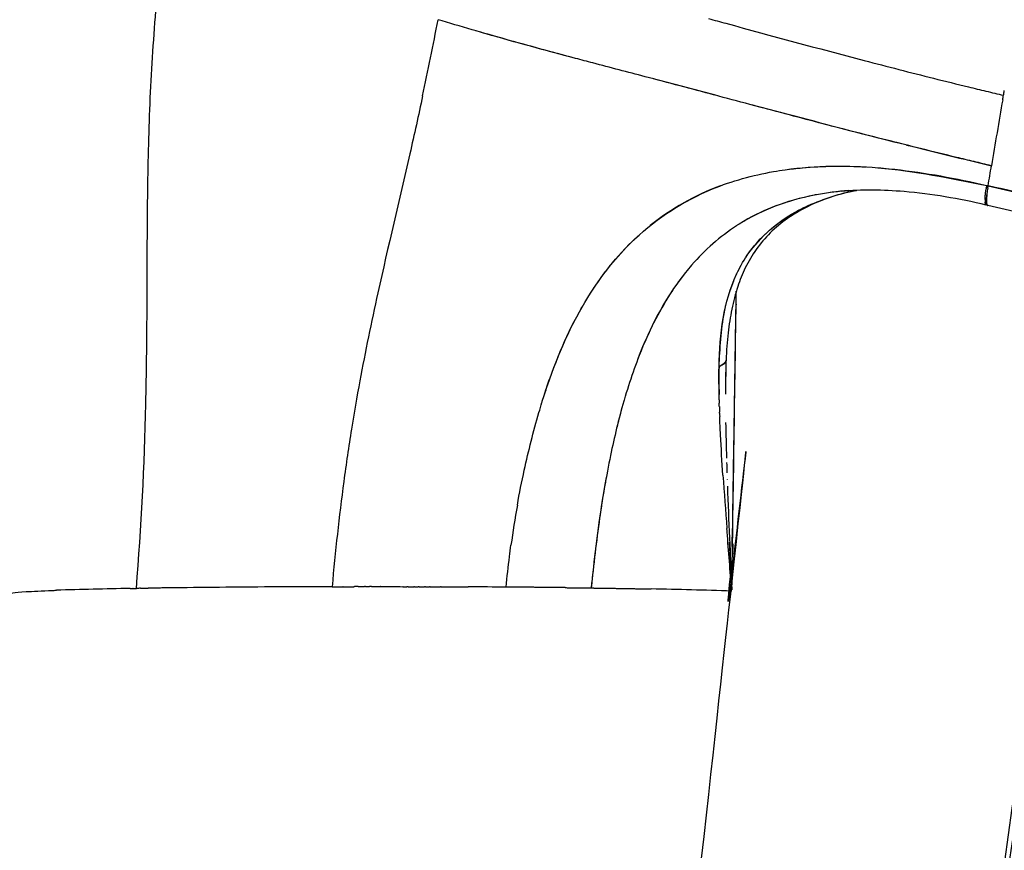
# Model space of a CAD drawing. Header units: millimetres. Extents: x 0 to 1905, y 0 to 2577.
# Tile 45 of 70: x 1255 to 1308, y 1859 to 1903. Entities that reach past the tile are written whole.
import ezdxf

# ---------------------------------------------------------------- set-up
doc = ezdxf.new("R2010")
doc.units = ezdxf.units.MM
doc.header["$MEASUREMENT"] = 0
doc.layers.add('Crea2D$visibili$linee', color=7, linetype='Continuous', true_color=0x000000)

msp = doc.modelspace()

# ---------------------------------------------------------------- linework, layer by layer
at = {"layer": 'Crea2D$visibili$linee'}
for p, q in [((1275.356, 1872.956), (1275.359, 1872.956)), ((1281.767, 1872.93), (1281.774, 1872.93))]:
    msp.add_line(p, q, dxfattribs=at)
for centre, radius, start, end in [((1096.935, 1937.868), 184.169, 347.89221, 349.18864), ((1749.288, 1822.178), 447.855, 170.11815, 170.57726), ((1519.967, 2777.259), 907.002, 256.154589, 256.450787), ((1297.688, 1881.67), 13.604, 110.3439, 128.6426), ((1433.287, 2428.419), 548.652, 256.71619, 256.72439), ((1300.842, 1879.31), 14.891, 93.9246, 100.5815), ((1300.798, 1879.142), 15.05, 95.2215, 98.2254), ((1308.447, 1893.663), 1.315, 178.6656, 184.8395), ((1301.355, 1885.23), 8.934, 115.5515, 119.1508), ((1299.913, 1886.879), 6.715, 149.7847, 153.8647), ((1301.051, 1881.859), 12.732, 139.1883, 141.4917), ((1300.552, 1886.538), 7.438, 154.7849, 154.8983), ((1301.201, 1886.27), 8.14, 157.9605, 162.2508), ((-51703.155, 2671.463), 53002.743, 359.1366012, 359.1538851), ((1332.046, 1883.571), 38.817, 177.7556, 179.0994), ((1335.887, 1884.056), 43.01, 179.1038, 181.0806), ((1388.998, 1882.625), 95.774, 178.63621, 179.61258), ((1087.562, 1886.696), 174.664, 355.45784, 358.7012), ((1325.421, 1872.145), 39.141, 164.9102, 166.1502), ((1450.279, 1884.453), 157.065, 180.98467, 181.68528), ((1594.168, 1899.533), 301.778, 183.916, 184.45874), ((1545.862, 1887.317), 252.691, 181.95384, 181.96069), ((1692.9, 1892.819), 399.831, 182.07487, 182.8718), ((1336.515, 1867.611), 55.296, 169.8784, 172.1325), ((1312.056, 1874.809), 18.602, 184.451, 186.244), ((1265.056, 1638.726), 234.162, 90.90961, 91.87662), ((1268.699, 1449.423), 423.499, 90.97304, 90.97507), ((1273.221, 1101.518), 771.434, 90.297243, 90.706486), ((1274.448, 903.481), 969.475, 90.13531, 90.30907), ((1274.574, 857.961), 1014.996, 90.102678, 90.103765), ((1274.582, 852.42), 1020.536, 90.069012, 90.071171), ((1274.591, 844.584), 1028.373, 90.057842, 90.068978), ((1274.584, 850.927), 1022.029, 90.054883, 90.0578), ((1274.585, 849.633), 1023.323, 90.035373, 90.03859), ((1274.585, 849.274), 1023.682, 90.018074, 90.024154), ((1274.585, 850.381), 1022.575, 89.989605, 89.990447), ((1274.594, 860.563), 1012.393, 89.922593, 89.923745), ((1274.599, 863.985), 1008.971, 89.90713, 89.911201), ((1274.609, 869.528), 1003.428, 89.888323, 89.890438), ((1274.618, 873.978), 998.978, 89.873663, 89.876834), ((1274.634, 880.941), 992.015, 89.853743, 89.856795), ((1274.649, 886.381), 986.575, 89.839827, 89.842137), ((1274.694, 901.079), 971.877, 89.805556, 89.80705), ((1274.756, 917.943), 955.013, 89.77078, 89.771511), ((1274.889, 947.495), 925.46, 89.715471, 89.717515), ((1275.094, 985.888), 887.067, 89.587913, 89.716402), ((1275.399, 1030.679), 842.275, 89.581638, 89.586748), ((1275.595, 1056.587), 816.367, 89.545436, 89.546315), ((1275.711, 1070.814), 802.139, 89.524419, 89.525679), ((1275.834, 1085.306), 787.646, 89.50315, 89.504745), ((1275.964, 1100.035), 772.917, 89.481618, 89.483498), ((1276.102, 1114.973), 757.978, 89.459812, 89.461923), ((1276.173, 1122.516), 750.435, 89.448804, 89.451008), ((1276.247, 1130.099), 742.852, 89.437725, 89.440006), ((1276.322, 1137.727), 735.223, 89.426572, 89.428913), ((1276.4, 1145.391), 727.558, 89.415344, 89.417729), ((1276.479, 1153.093), 719.856, 89.404042, 89.406451), ((1276.56, 1160.826), 712.123, 89.392662, 89.395077), ((1276.643, 1168.59), 704.358, 89.381203, 89.383605), ((1276.728, 1176.378), 696.57, 89.369665, 89.372032), ((1276.814, 1184.193), 688.754, 89.358046, 89.360357), ((1284.09, 1600.417), 272.464, 88.00893, 88.914)]:
    msp.add_arc(centre, radius, start, end, dxfattribs=at)
for points, knots in [([(1262.182, 1882.737), (1262.22, 1884.383), (1262.255, 1887.673), (1262.256, 1892.616), (1262.33, 1897.577), (1262.587, 1902.548), (1262.935, 1906.156), (1263.169, 1908.105), (1263.206, 1908.405)], [5.2784742, 5.2784742, 5.2784742, 5.2784742, 5.4177051, 5.5569401, 5.6961751, 5.8354101, 5.9746451, 6, 6, 6, 6]), ([(1292.323, 1903.381), (1292.631, 1903.297), (1295.404, 1902.541), (1299.414, 1901.454), (1303.755, 1900.337), (1305.934, 1899.798), (1307.181, 1899.497), (1307.806, 1899.348), (1308.118, 1899.274)], [-0.5312526, -0.5312526, -0.5312526, -0.5312526, -0.5, -0.25, -0.125, -0.0625, -0.03125, -0.000002, -0.000002, -0.000002, -0.000002]), ([(1285.198, 1901.25), (1283.958, 1901.581), (1281.481, 1902.254), (1279.038, 1902.961), (1277.835, 1903.322)], [0.7500084, 0.7500084, 0.7500084, 0.7500084, 0.875, 1, 1, 1, 1]), ([(1286.129, 1901.004), (1285.819, 1901.085), (1283.902, 1901.592), (1281.794, 1902.164), (1280.028, 1902.676), (1279.839, 1902.731)], [0.7187957, 0.7187957, 0.7187957, 0.7187957, 0.7500337, 0.9117036, 0.9311806, 0.9311806, 0.9311806, 0.9311806]), ([(1292.632, 1899.289), (1291.397, 1899.616), (1289.232, 1900.188), (1287.06, 1900.757), (1286.129, 1901.003)], [0.500015, 0.500015, 0.500015, 0.500015, 0.625, 0.71875, 0.71875, 0.71875, 0.71875]), ([(1302.819, 1896.635), (1302.636, 1896.68), (1301.706, 1896.911), (1299.573, 1897.449), (1296.364, 1898.296), (1292.814, 1899.243), (1290.462, 1899.866), (1289.374, 1900.152)], [0.1562621, 0.1562621, 0.1562621, 0.1562621, 0.174733, 0.2500088, 0.3719388, 0.5000179, 0.609843, 0.609843, 0.609843, 0.609843]), ([(1277.008, 1899.238), (1276.787, 1898.206), (1276.004, 1894.685), (1274.968, 1890.4), (1274.096, 1886.337), (1273.62, 1883.905), (1273.172, 1881.321), (1272.634, 1877.652), (1272.326, 1874.834), (1272.159, 1872.953)], [0, 0, 0, 0, 3.16697, 10.819386, 13.226019, 15.631984, 18.254637, 21.092327, 26.756386, 26.756386, 26.756386, 26.756386]), ([(1308.077, 1899.038), (1308.09, 1899.116), (1308.104, 1899.195), (1308.118, 1899.274), (1308.133, 1899.36), (1308.148, 1899.446), (1308.163, 1899.532)], [5.9375126, 5.9375126, 5.9375126, 5.9375126, 6, 6, 6, 6.0519507, 6.0519507, 6.0519507, 6.0519507]), ([(1307.474, 1895.5), (1307.164, 1895.574), (1306.541, 1895.721), (1305.298, 1896.021), (1303.126, 1896.553), (1299.432, 1897.49), (1296.365, 1898.3), (1294.529, 1898.786)], [0.0000182, 0.0000182, 0.0000182, 0.0000182, 0.03125, 0.0625, 0.125, 0.25, 0.435987, 0.435987, 0.435987, 0.435987]), ([(1295.801, 1895.187), (1296.009, 1895.224), (1297.858, 1895.515), (1301.703, 1895.553), (1305.286, 1894.834), (1307.221, 1894.446)], [3.7108425, 3.7108425, 3.7108425, 3.7108425, 3.7268202, 3.8525037, 4, 4, 4, 4]), ([(1296.426, 1895.285), (1296.728, 1895.327), (1298.16, 1895.491), (1299.603, 1895.501), (1300.741, 1895.438)], [0.7269223, 0.7269223, 0.7269223, 0.7269223, 0.75, 0.8359375, 0.8359375, 0.8359375, 0.8359375]), ([(1286.163, 1888.925), (1286.802, 1889.892), (1288.6, 1892.099), (1291.99, 1894.252), (1294.683, 1894.992), (1295.801, 1895.187)], [0.4140624, 0.4140624, 0.4140624, 0.4140624, 0.5, 0.625, 0.7109375, 0.7109375, 0.7109375, 0.7109375]), ([(1301.091, 1895.416), (1301.492, 1895.389), (1303.546, 1895.204), (1305.586, 1894.821), (1307.221, 1894.446)], [0.8447547, 0.8447547, 0.8447547, 0.8447547, 0.875, 1, 1, 1, 1]), ([(1347.84, 1886.263), (1344.348, 1886.865), (1336.141, 1888.338), (1324.611, 1890.592), (1314.596, 1892.739), (1309.289, 1893.967), (1307.297, 1894.428)], [3.3277099, 3.3277099, 3.3277099, 3.3277099, 3.4999031, 3.7330796, 3.8997785, 4, 4, 4, 4]), ([(1307.297, 1894.428), (1327.193, 1889.731), (1347.5, 1886.106), (1367.834, 1883.058), (1367.755, 1882.436), (1367.737, 1882.006), (1367.788, 1882.051)], [0, 0, 0, 0, 1, 1, 1, 1.945088, 1.945088, 1.945088, 1.945088]), ([(1300.259, 1894.183), (1300.211, 1894.174), (1300.164, 1894.164), (1299.824, 1894.092), (1299.535, 1894.02), (1298.686, 1893.771), (1298.138, 1893.561), (1297.624, 1893.306), (1297.435, 1893.212), (1297.067, 1893.013), (1296.38, 1892.57), (1295.612, 1891.937), (1294.85, 1891.042), (1294.458, 1890.373), (1294.29, 1890.026), (1294.212, 1889.865), (1294.067, 1889.535), (1293.803, 1888.805), (1293.546, 1887.812), (1293.342, 1886.5), (1293.279, 1885.59), (1293.26, 1885.107)], [0.786973, 0.786973, 0.786973, 0.786973, 0.938733, 0.938733, 1.877495, 1.877495, 3.737675, 3.737675, 3.737675, 4.371437, 4.992609, 6.188807, 7.346342, 8.505235, 8.505235, 8.505235, 9.042611, 9.584757, 10.832432, 12.115333, 13.564817, 13.564817, 13.564817, 13.564817]), ([(1297.975, 1893.922), (1296.556, 1893.64), (1295.131, 1893.116), (1293.869, 1892.317), (1293.821, 1892.286)], [2.2655361, 2.2655361, 2.2655361, 2.2655361, 2.3903172, 2.3952565, 2.3952565, 2.3952565, 2.3952565]), ([(1297.97, 1893.922), (1296.731, 1893.68), (1295.446, 1893.238), (1294.282, 1892.568), (1294.205, 1892.522)], [-0.734239, -0.734239, -0.734239, -0.734239, -0.625, -0.6171874, -0.6171874, -0.6171874, -0.6171874]), ([(1297.501, 1893.29), (1298.326, 1893.686), (1299.252, 1893.982), (1300.204, 1894.174), (1300.244, 1894.182)], [5.4995475, 5.4995475, 5.4995475, 5.4995475, 5.6249438, 5.6305387, 5.6305387, 5.6305387, 5.6305387]), ([(1307.195, 1893.392), (1305.738, 1893.737), (1304.264, 1893.989), (1302.8, 1894.113), (1301.669, 1894.209), (1300.525, 1894.23), (1299.429, 1894.129)], [0.0086, 0.0086, 0.0086, 0.0086, 4.574333, 4.574333, 4.574333, 8.115711, 8.115711, 8.115711, 8.115711]), ([(1367.778, 1882.046), (1362.662, 1882.81), (1357.548, 1883.611), (1347.342, 1885.3), (1342.245, 1886.19), (1327.121, 1888.991), (1317.144, 1891.052), (1307.278, 1893.372)], [0, 0, 0, 0, 15.556468, 15.556468, 31.121101, 31.121101, 61.899258, 61.899258, 61.899258, 61.899258]), ([(1240.813, 1519.497), (1236.881, 1519.497), (1232.948, 1519.497), (1229.015, 1519.497), (1237.65, 1637.191), (1246.284, 1754.885), (1254.919, 1872.578), (1254.932, 1872.593), (1254.982, 1872.607), (1255.065, 1872.62)], [0, 0, 0, 0, 11.798064, 11.798064, 11.798064, 12.798064, 12.798064, 12.798064, 12.916341, 12.916341, 12.916341, 12.916341]), ([(1293.852, 1889.769), (1294.208, 1890.506), (1295.086, 1891.76), (1296.375, 1892.686), (1297.002, 1893.033)], [5.2543468, 5.2543468, 5.2543468, 5.2543468, 5.3751864, 5.4738588, 5.4738588, 5.4738588, 5.4738588]), ([(1283.514, 1883.189), (1283.648, 1883.611), (1284.295, 1885.522), (1285.729, 1888.577), (1287.572, 1890.849), (1288.547, 1891.742)], [3.2582221, 3.2582221, 3.2582221, 3.2582221, 3.2908953, 3.4074633, 3.506302, 3.506302, 3.506302, 3.506302]), ([(1291.087, 1889.787), (1290.194, 1888.673), (1288.981, 1886.501), (1288.155, 1884.141), (1287.86, 1883.149)], [-0.4971016, -0.4971016, -0.4971016, -0.4971016, -0.375, -0.2890625, -0.2890625, -0.2890625, -0.2890625]), ([(1291.065, 1889.758), (1290.827, 1889.457), (1290.259, 1888.671), (1289.406, 1887.207), (1288.826, 1885.907), (1288.527, 1885.13), (1288.49, 1885.029)], [2.5033093, 2.5033093, 2.5033093, 2.5033093, 2.5362587, 2.5859064, 2.6465039, 2.655465, 2.655465, 2.655465, 2.655465]), ([(1283.399, 1882.823), (1283.405, 1882.844), (1283.917, 1884.482), (1284.619, 1886.284), (1285.554, 1887.938), (1285.661, 1888.12)], [0.2483605, 0.2483605, 0.2483605, 0.2483605, 0.25, 0.375, 0.390625, 0.390625, 0.390625, 0.390625]), ([(1292.882, 1884.729), (1292.935, 1885.718), (1292.994, 1886.839), (1293.224, 1887.92), (1293.254, 1888.051)], [5, 5, 5, 5, 5.1442679, 5.1641401, 5.1641401, 5.1641401, 5.1641401]), ([(1292.89, 1882.965), (1292.89, 1882.987), (1292.878, 1883.579), (1292.88, 1884.165), (1292.882, 1884.729)], [4.8471568, 4.8471568, 4.8471568, 4.8471568, 4.8528801, 5, 5, 5, 5]), ([(1282.081, 1877.329), (1282.193, 1877.955), (1282.522, 1879.619), (1282.988, 1881.446), (1283.344, 1882.641), (1283.4, 1882.823)], [3.1095492, 3.1095492, 3.1095492, 3.1095492, 3.1565424, 3.2346979, 3.2487472, 3.2487472, 3.2487472, 3.2487472]), ([(1287.859, 1883.15), (1287.833, 1883.062), (1287.528, 1882.018), (1287.009, 1879.857), (1286.433, 1876.509), (1286.171, 1874.137), (1286.033, 1872.886)], [2.7105578, 2.7105578, 2.7105578, 2.7105578, 2.7181926, 2.8010264, 2.8949733, 2.9999995, 2.9999995, 2.9999995, 2.9999995]), ([(1293.094, 1878.923), (1293.045, 1879.65), (1292.98, 1880.701), (1292.931, 1881.742), (1292.918, 1882.066)], [4.5056396, 4.5056396, 4.5056396, 4.5056396, 4.6876601, 4.7702701, 4.7702701, 4.7702701, 4.7702701]), ([(1286.826, 1878.731), (1286.743, 1878.275), (1286.415, 1876.333), (1286.182, 1874.377), (1286.033, 1872.886)], [-0.163455, -0.163455, -0.163455, -0.163455, -0.125, -0.0000003, -0.0000003, -0.0000003, -0.0000003]), ([(1311.028, 1878.19), (1302.304, 1817.386), (1288.785, 1723.154), (1271.646, 1603.593), (1263.253, 1544.829), (1259.636, 1519.497), (1259.388, 1519.497), (1259.139, 1519.497), (1258.891, 1519.497)], [0, 0, 0, 0, 0.508569, 0.788149, 1, 1, 1, 1.146276, 1.146276, 1.146276, 1.146276]), ([(1311.262, 1877.985), (1302.569, 1817.435), (1293.874, 1756.889), (1276.73, 1637.389), (1268.28, 1578.434), (1259.851, 1519.482)], [0.000865, 0.000865, 0.000865, 0.000865, 186.245748, 186.245748, 367.606291, 367.606291, 367.606291, 367.606291]), ([(1293.556, 1872.717), (1293.48, 1873.819), (1293.392, 1874.917), (1293.308, 1876.008), (1293.303, 1876.072)], [4, 4, 4, 4, 4.2537191, 4.2694581, 4.2694581, 4.2694581, 4.2694581]), ([(1281.474, 1872.932), (1281.532, 1873.478), (1281.612, 1874.228), (1281.711, 1874.977), (1281.739, 1875.18)], [3, 3, 3, 3, 3.04073771, 3.05595584, 3.05595584, 3.05595584, 3.05595584]), ([(1263.709, 1872.894), (1263.608, 1872.892), (1263.407, 1872.89), (1263.108, 1872.886), (1262.814, 1872.882), (1262.548, 1872.878), (1262.381, 1872.875), (1262.31, 1872.874)], [2.78125, 2.78125, 2.78125, 2.78125, 2.8125, 2.84375, 2.875, 2.90625, 2.929604, 2.929604, 2.929604, 2.929604]), ([(1255.065, 1872.621), (1255.203, 1872.644), (1255.694, 1872.69), (1256.659, 1872.736), (1257.314, 1872.76), (1257.388, 1872.762)], [4.1262266, 4.1262266, 4.1262266, 4.1262266, 4.3342677, 4.5561785, 4.5839173, 4.5839173, 4.5839173, 4.5839173])]:
    msp.add_open_spline(points, degree=3, knots=knots, dxfattribs=at)
for points in [[(1307.297, 1894.428), (1307.356, 1894.785), (1307.415, 1895.142), (1307.474, 1895.5)], [(1307.221, 1894.446), (1307.214, 1894.407), (1307.207, 1894.368), (1307.201, 1894.33)], [(1307.292, 1894.399), (1307.294, 1894.408), (1307.295, 1894.418), (1307.297, 1894.428)], [(1298.107, 1893.948), (1298.063, 1893.94), (1298.019, 1893.932), (1297.975, 1893.923)], [(1307.199, 1894.321), (1307.196, 1894.305), (1307.194, 1894.288), (1307.191, 1894.272)], [(1307.303, 1893.375), (1307.213, 1893.347), (1307.19, 1893.615), (1307.238, 1894.035)], [(1307.277, 1894.312), (1307.28, 1894.331), (1307.283, 1894.35), (1307.287, 1894.37)], [(1307.141, 1893.523), (1307.141, 1893.522), (1307.141, 1893.521), (1307.141, 1893.52)], [(1307.273, 1893.374), (1307.249, 1893.379), (1307.226, 1893.385), (1307.202, 1893.39)], [(1294.312, 1890.583), (1294.941, 1891.537), (1295.813, 1892.34), (1296.859, 1892.95)], [(1293.822, 1892.284), (1292.932, 1891.705), (1292.123, 1890.991), (1291.415, 1890.179)], [(1292.882, 1884.733), (1292.912, 1886.504), (1293.128, 1888.208), (1293.816, 1889.694)], [(1293.823, 1889.707), (1293.832, 1889.728), (1293.842, 1889.748), (1293.852, 1889.769)], [(1293.26, 1885.107), (1293.253, 1884.966), (1293.118, 1884.831), (1292.882, 1884.733)], [(1293.252, 1885.062), (1293.23, 1884.978), (1293.161, 1884.894), (1293.053, 1884.822)], [(1293.258, 1885.147), (1293.259, 1885.139), (1293.26, 1885.13), (1293.26, 1885.122)], [(1292.89, 1882.965), (1292.892, 1882.907), (1292.893, 1882.849), (1292.895, 1882.791)], [(1292.899, 1882.606), (1292.898, 1882.668), (1292.896, 1882.729), (1292.894, 1882.791)], [(1292.9, 1882.606), (1292.903, 1882.507), (1292.906, 1882.408), (1292.909, 1882.308)], [(1292.911, 1882.245), (1292.91, 1882.266), (1292.91, 1882.287), (1292.909, 1882.308)], [(1292.912, 1882.245), (1292.914, 1882.185), (1292.916, 1882.126), (1292.918, 1882.066)], [(1286.903, 1879.148), (1286.878, 1879.017), (1286.854, 1878.885), (1286.83, 1878.753)], [(1293.289, 1879.607), (1293.295, 1879.425), (1293.3, 1879.242), (1293.306, 1879.059)], [(1293.565, 1872.786), (1293.511, 1873.632), (1293.482, 1874.487), (1293.45, 1875.337)], [(1261.339, 1872.858), (1261.39, 1872.859), (1261.441, 1872.86), (1261.492, 1872.861)], [(1261.507, 1872.861), (1261.564, 1872.862), (1261.621, 1872.863), (1261.678, 1872.864)], [(1261.886, 1872.868), (1261.816, 1872.866), (1261.747, 1872.865), (1261.678, 1872.864)], [(1261.886, 1872.868), (1262.026, 1872.87), (1262.167, 1872.872), (1262.31, 1872.874)], [(1272.159, 1872.953), (1272.351, 1872.954), (1272.543, 1872.954), (1272.736, 1872.954)], [(1272.755, 1872.955), (1272.941, 1872.955), (1273.128, 1872.955), (1273.315, 1872.955)], [(1273.605, 1872.956), (1273.702, 1872.956), (1273.799, 1872.956), (1273.896, 1872.956)], [(1273.953, 1872.956), (1274.02, 1872.956), (1274.087, 1872.956), (1274.154, 1872.956)], [(1274.262, 1872.956), (1274.427, 1872.956), (1274.591, 1872.956), (1274.756, 1872.956)], [(1274.771, 1872.956), (1274.966, 1872.956), (1275.161, 1872.956), (1275.356, 1872.956)], [(1275.359, 1872.956), (1275.553, 1872.956), (1275.747, 1872.956), (1275.941, 1872.955)], [(1275.962, 1872.955), (1276.029, 1872.955), (1276.096, 1872.955), (1276.163, 1872.955)], [(1276.234, 1872.955), (1276.332, 1872.955), (1276.43, 1872.955), (1276.527, 1872.954)], [(1276.564, 1872.954), (1276.631, 1872.954), (1276.698, 1872.954), (1276.765, 1872.954)], [(1276.821, 1872.954), (1276.918, 1872.954), (1277.016, 1872.953), (1277.114, 1872.953)], [(1277.166, 1872.953), (1277.233, 1872.953), (1277.3, 1872.953), (1277.367, 1872.952)], [(1277.407, 1872.952), (1277.594, 1872.952), (1277.78, 1872.951), (1277.967, 1872.951)], [(1277.992, 1872.95), (1278.183, 1872.95), (1278.374, 1872.949), (1278.565, 1872.948)], [(1278.577, 1872.948), (1278.87, 1872.947), (1279.161, 1872.946), (1279.451, 1872.944)], [(1281.767, 1872.93), (1281.695, 1872.931), (1281.622, 1872.931), (1281.549, 1872.932)], [(1282.06, 1872.928), (1281.965, 1872.928), (1281.869, 1872.929), (1281.774, 1872.93)], [(1282.351, 1872.925), (1282.258, 1872.926), (1282.165, 1872.927), (1282.072, 1872.928)], [(1282.642, 1872.923), (1282.551, 1872.924), (1282.46, 1872.924), (1282.369, 1872.925)], [(1282.931, 1872.92), (1282.842, 1872.921), (1282.753, 1872.922), (1282.664, 1872.923)], [(1283.22, 1872.918), (1283.132, 1872.918), (1283.045, 1872.919), (1282.957, 1872.92)], [(1283.364, 1872.916), (1283.325, 1872.917), (1283.287, 1872.917), (1283.248, 1872.917)], [(1283.507, 1872.915), (1283.469, 1872.915), (1283.431, 1872.916), (1283.393, 1872.916)], [(1283.65, 1872.914), (1283.613, 1872.914), (1283.575, 1872.914), (1283.537, 1872.915)], [(1283.793, 1872.912), (1283.756, 1872.912), (1283.718, 1872.913), (1283.681, 1872.913)], [(1283.936, 1872.911), (1283.899, 1872.911), (1283.861, 1872.911), (1283.824, 1872.912)], [(1284.078, 1872.909), (1284.041, 1872.91), (1284.004, 1872.91), (1283.966, 1872.91)], [(1284.22, 1872.908), (1284.183, 1872.908), (1284.146, 1872.908), (1284.108, 1872.909)], [(1284.362, 1872.906), (1284.325, 1872.906), (1284.287, 1872.907), (1284.25, 1872.907)], [(1284.503, 1872.904), (1284.466, 1872.905), (1284.428, 1872.905), (1284.391, 1872.906)], [(1284.644, 1872.903), (1284.606, 1872.903), (1284.569, 1872.904), (1284.531, 1872.904)], [(1289.008, 1872.837), (1289.09, 1872.836), (1289.172, 1872.834), (1289.254, 1872.832)]]:
    msp.add_open_spline(points, degree=3, dxfattribs=at)
for points, weights in [([(1307.133, 1893.694), (1307.136, 1893.925), (1307.191, 1894.272)], [0.876512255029, 0.886874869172, 0.957427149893]), ([(1307.199, 1894.321), (1307.2, 1894.326), (1307.201, 1894.33)], [0.968603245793, 0.96961586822, 0.970639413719]), ([(1307.277, 1894.312), (1307.13, 1893.429), (1307.273, 1893.374)], [0.970643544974, 0.799397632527, 0.933947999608]), ([(1307.292, 1894.399), (1307.289, 1894.384), (1307.287, 1894.37)], [0.992223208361, 0.988467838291, 0.984832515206]), ([(1307.14, 1893.523), (1307.139, 1893.537), (1307.137, 1893.552)], [0.878738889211, 0.877404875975, 0.876514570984]), ([(1307.195, 1893.393), (1307.156, 1893.411), (1307.141, 1893.519)], [0.931174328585, 0.890495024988, 0.879132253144])]:
    msp.add_rational_spline(points, weights, degree=2, dxfattribs=at)
for points, weights, knots in [([(1254.548, 1519.497), (1267.551, 1637.237), (1280.554, 1754.977), (1293.556, 1872.717), (1293.642, 1878.065), (1293.725, 1883.413), (1293.805, 1888.761)], [1, 1, 1, 1, 0.99999991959, 0.99999991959, 1], [2, 2, 2, 2, 3, 3, 3, 19.045944, 19.045944, 19.045944, 19.045944]), ([(1284.644, 1872.903), (1285.113, 1872.898), (1285.577, 1872.892), (1286.033, 1872.886), (1287.025, 1872.872), (1288.016, 1872.856), (1289.008, 1872.837)], [1, 1, 1, 1, 0.999997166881, 0.999997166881, 1], [6.6875, 6.6875, 6.6875, 6.6875, 7, 7, 7, 9.974665, 9.974665, 9.974665, 9.974665])]:
    msp.add_rational_spline(points, weights, degree=3, knots=knots, dxfattribs=at)

doc.saveas('drawing.dxf')
